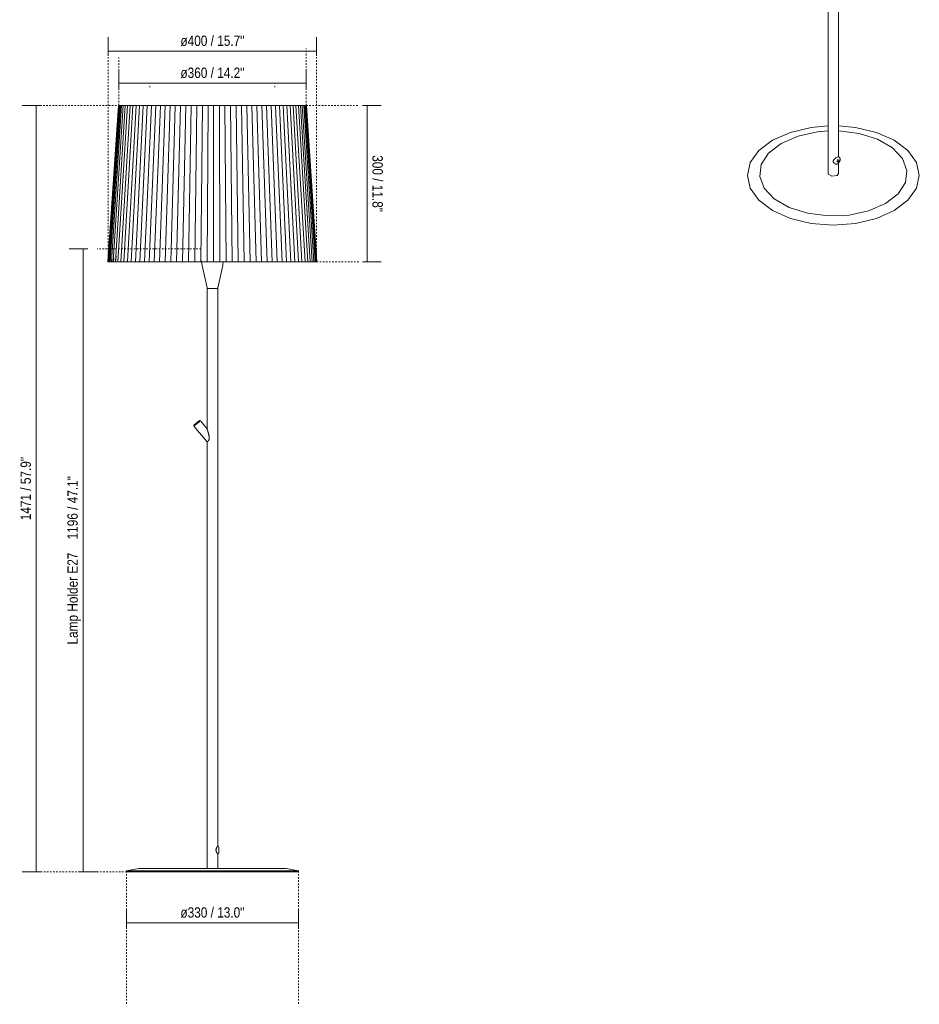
# Model space of a CAD drawing. Header units: millimetres. Extents: x -6962 to -5199, y -254 to 6792.
# Tile 1 of 3: x -6962 to -5234, y -254 to 1635. Entities that reach past the tile are written whole.
import ezdxf

# ---------------------------------------------------------------- set-up
doc = ezdxf.new("R2010")
doc.units = ezdxf.units.MM
doc.linetypes.add('Dash', pattern=[6, 3, -3])
doc.linetypes.add('Hidden', pattern=[7.14375, 4.7625, -2.38125])
doc.layers.add('A-ANNO-DIMS', color=7, linetype='Dash', lineweight=9, true_color=0xd2d2d2)
doc.layers.add('A-ANNO-DIMS-9', color=7, linetype='Continuous', lineweight=9)
doc.layers.add('E-LITE-EQPM', color=7, linetype='Continuous', lineweight=20)
doc.styles.add('Arial Narrow', font='ARIALN.TTF', dxfattribs={"height": 19.8})
doc.dimstyles.new('FARO_-_2_2mm_Arial_Narrow_mm_Inch_Left', dxfattribs={"dimscale": 304.8, "dimtxt": 20.263933, "dimasz": 0, "dimexe": 0.088583, "dimexo": 0.0625, "dimgap": 0.014764, "dimtad": 1, "dimdec": 0, "dimzin": 0, "dimdsep": 46, "dimtxsty": 'Arial Narrow', "dimblk1": 'NONE', "dimblk2": 'NONE', "dimsah": 1, "dimcen": 0.09, "dimadec": 0, "dimazin": 0, "dimtfac": 1, "dimtdec": 4, "dimtix": 1, "dimtmove": 0, "dimatfit": 3, "dimfxl": 0.029528, "dimfxlon": 1, "dimtvp": 1, "dimtolj": 1, "dimtzin": 0, "dimarcsym": 2})
doc.dimstyles.new('FARO_-_2_2mm_Arial_Narrow_mm_Inch_Left_1', dxfattribs={"dimscale": 304.8, "dimtxt": 20.263933, "dimasz": 0, "dimexe": 0.088583, "dimexo": 0.0625, "dimgap": 0.014764, "dimtad": 1, "dimdec": 0, "dimzin": 0, "dimdsep": 46, "dimtxsty": 'Arial Narrow', "dimblk1": 'NONE', "dimblk2": 'NONE', "dimsah": 1, "dimcen": 0.09, "dimadec": 0, "dimazin": 0, "dimtfac": 1, "dimtdec": 4, "dimtix": 1, "dimtmove": 0, "dimatfit": 3, "dimfxl": 0.029528, "dimfxlon": 1, "dimtvp": 1, "dimtolj": 1, "dimtzin": 0, "dimarcsym": 2})
doc.dimstyles.new('FARO_-_2_2mm_Arial_Narrow_mm_Inch_Right', dxfattribs={"dimscale": 304.8, "dimtxt": 20.263933, "dimasz": 0, "dimexe": 0.088583, "dimexo": 0.0625, "dimgap": 0.014764, "dimtad": 1, "dimdec": 0, "dimzin": 0, "dimdsep": 46, "dimtxsty": 'Arial Narrow', "dimblk1": 'NONE', "dimblk2": 'NONE', "dimsah": 1, "dimcen": 0.09, "dimadec": 0, "dimazin": 0, "dimtfac": 1, "dimtdec": 4, "dimtix": 1, "dimtmove": 0, "dimatfit": 3, "dimfxl": 0.029528, "dimfxlon": 1, "dimtvp": 1, "dimtolj": 1, "dimtzin": 0, "dimarcsym": 2})

# ---------------------------------------------------------------- blocks, each defined once
blk = doc.blocks.new('64312 - 64312-41 SAMBA White_ribbon beige floor lamp-468733-Alzado_PDF')
at = {"layer": 'E-LITE-EQPM'}
for p, q in [((-6792.2, 1170.9), (-6772.2, 1470.8)), ((-6791.5, 1170.9), (-6771.6, 1470.8)), ((-6790.2, 1170.9), (-6770.4, 1470.8)), ((-6788.2, 1170.9), (-6768.5, 1470.8)), ((-6785.4, 1170.9), (-6766, 1470.8)), ((-6782, 1170.9), (-6762.8, 1470.8)), ((-6777.9, 1170.9), (-6759.1, 1470.8)), ((-6773.1, 1170.9), (-6754.7, 1470.8)), ((-6772.2, 1470.8), (-6771.8, 1470.8)), ((-6771.8, 1470.8), (-6772.1, 1470.8)), ((-6771.8, 1470.8), (-6771.6, 1470.8)), ((-6771.6, 1470.8), (-6771.2, 1470.8)), ((-6771.3, 1470.8), (-6770.4, 1470.8)), ((-6770.4, 1470.8), (-6770, 1470.8)), ((-6770, 1470.8), (-6768.5, 1470.8)), ((-6768.5, 1470.8), (-6768.1, 1470.8)), ((-6768.1, 1470.8), (-6766, 1470.8)), ((-6767.6, 1170.9), (-6749.8, 1470.8)), ((-6766, 1470.8), (-6765.6, 1470.8)), ((-6765.6, 1470.8), (-6762.8, 1470.8)), ((-6762.8, 1470.8), (-6762.5, 1470.8)), ((-6762.5, 1470.8), (-6759.1, 1470.8)), ((-6762.1, 1470.8), (-6761.8, 1470.8)), ((-6761.5, 1170.9), (-6744.3, 1470.8)), ((-6759.1, 1470.8), (-6758.7, 1470.8)), ((-6758.7, 1470.8), (-6754.7, 1470.8)), ((-6758.2, 1470.8), (-6757.9, 1470.8)), ((-6754.8, 1170.9), (-6738.2, 1470.8)), ((-6754.7, 1470.8), (-6754.4, 1470.8)), ((-6754.4, 1470.8), (-6749.8, 1470.8)), ((-6753.7, 1470.8), (-6753.4, 1470.8)), ((-6749.8, 1470.8), (-6749.4, 1470.8)), ((-6749.4, 1470.8), (-6744.3, 1470.8)), ((-6748.6, 1470.8), (-6748.4, 1470.8)), ((-6747.5, 1170.9), (-6731.6, 1470.8)), ((-6744.3, 1470.8), (-6743.9, 1470.8)), ((-6743.9, 1470.8), (-6738.2, 1470.8)), ((-6743, 1470.8), (-6742.8, 1470.8)), ((-6739.7, 1170.9), (-6724.5, 1470.8)), ((-6738.2, 1470.8), (-6737.9, 1470.8)), ((-6737.9, 1470.8), (-6731.6, 1470.8)), ((-6736.8, 1470.8), (-6736.6, 1470.8)), ((-6731.6, 1470.8), (-6731.3, 1470.8)), ((-6731.3, 1170.9), (-6717, 1470.8)), ((-6731.3, 1470.8), (-6724.5, 1470.8)), ((-6730.1, 1470.8), (-6729.9, 1470.8)), ((-6724.5, 1470.8), (-6724.2, 1470.8)), ((-6724.2, 1470.8), (-6717, 1470.8)), ((-6722.9, 1470.8), (-6722.7, 1470.8)), ((-6722.4, 1170.9), (-6708.9, 1470.8)), ((-6717, 1470.8), (-6716.7, 1470.8)), ((-6716.7, 1470.8), (-6708.9, 1470.8)), ((-6715.2, 1470.8), (-6715, 1470.8)), ((-6713.1, 1170.9), (-6700.5, 1470.8)), ((-6708.9, 1470.8), (-6708.7, 1470.8)), ((-6708.7, 1470.8), (-6700.5, 1470.8)), ((-6707.1, 1470.8), (-6706.9, 1470.8)), ((-6703.3, 1170.9), (-6691.6, 1470.8)), ((-6700.5, 1470.8), (-6700.2, 1470.8)), ((-6700.2, 1470.8), (-6691.6, 1470.8)), ((-6698.6, 1470.8), (-6698.4, 1470.8)), ((-6693.1, 1170.9), (-6682.4, 1470.8)), ((-6691.6, 1470.8), (-6691.4, 1470.8)), ((-6691.4, 1470.8), (-6682.4, 1470.8)), ((-6689.7, 1470.8), (-6689.5, 1470.8)), ((-6682.5, 1170.9), (-6672.9, 1470.8)), ((-6682.4, 1470.8), (-6682.2, 1470.8)), ((-6682.2, 1470.8), (-6672.9, 1470.8)), ((-6680.4, 1470.8), (-6680.3, 1470.8)), ((-6672.9, 1470.8), (-6672.7, 1470.8)), ((-6672.7, 1470.8), (-6663.1, 1470.8)), ((-6671.6, 1170.9), (-6663.1, 1470.8)), ((-6670.8, 1470.8), (-6670.7, 1470.8)), ((-6663.1, 1470.8), (-6662.9, 1470.8)), ((-6662.9, 1470.8), (-6653, 1470.8)), ((-6660.4, 1170.9), (-6653, 1470.8)), ((-6653, 1470.8), (-6652.9, 1470.8)), ((-6652.9, 1470.8), (-6642.7, 1470.8)), ((-6649, 1170.9), (-6642.7, 1470.8)), ((-6642.7, 1470.8), (-6642.6, 1470.8)), ((-6642.6, 1470.8), (-6632.2, 1470.8)), ((-6637.4, 1170.9), (-6632.2, 1470.8)), ((-6632.2, 1470.8), (-6621.6, 1470.8)), ((-6625.6, 1170.9), (-6621.6, 1470.8)), ((-6621.6, 1470.8), (-6610.9, 1470.8)), ((-6613.7, 1170.9), (-6610.9, 1470.8)), ((-6610.9, 1470.8), (-6600.1, 1470.8)), ((-6601.7, 1170.9), (-6600.1, 1470.8)), ((-6600.1, 1470.8), (-6589.3, 1470.8)), ((-6589.6, 1170.9), (-6589.3, 1470.8)), ((-6589.3, 1470.8), (-6578.4, 1470.8)), ((-6579.6, 1470.8), (-6579.8, 1470.8)), ((-6578.4, 1470.8), (-6567.6, 1470.8)), ((-6577.6, 1170.9), (-6578.4, 1470.8)), ((-6568.9, 1470.8), (-6569, 1470.8)), ((-6567.6, 1470.8), (-6557, 1470.8)), ((-6565.6, 1170.9), (-6567.6, 1470.8)), ((-6558.2, 1470.8), (-6558.3, 1470.8)), ((-6557, 1470.8), (-6546.4, 1470.8)), ((-6553.8, 1170.9), (-6557, 1470.8)), ((-6546.4, 1470.8), (-6536, 1470.8)), ((-6542, 1170.9), (-6546.4, 1470.8)), ((-6536, 1470.8), (-6525.8, 1470.8)), ((-6530.5, 1170.9), (-6536, 1470.8)), ((-6525.8, 1470.8), (-6515.8, 1470.8)), ((-6519.1, 1170.9), (-6525.8, 1470.8)), ((-6515.8, 1470.8), (-6506.1, 1470.8)), ((-6508, 1170.9), (-6515.8, 1470.8)), ((-6506.1, 1470.8), (-6496.8, 1470.8)), ((-6497.2, 1170.9), (-6506.1, 1470.8)), ((-6496.8, 1470.8), (-6487.7, 1470.8)), ((-6486.8, 1170.9), (-6496.8, 1470.8)), ((-6487.7, 1470.8), (-6479.1, 1470.8)), ((-6476.7, 1170.9), (-6487.7, 1470.8)), ((-6479.1, 1470.8), (-6470.8, 1470.8)), ((-6467.1, 1170.9), (-6479.1, 1470.8)), ((-6470.8, 1470.8), (-6463, 1470.8)), ((-6457.9, 1170.9), (-6470.8, 1470.8)), ((-6463, 1470.8), (-6455.6, 1470.8)), ((-6449.2, 1170.9), (-6463, 1470.8)), ((-6455.6, 1470.8), (-6448.7, 1470.8)), ((-6441, 1170.9), (-6455.6, 1470.8)), ((-6448.7, 1470.8), (-6442.4, 1470.8)), ((-6433.3, 1170.9), (-6448.7, 1470.8)), ((-6442.4, 1470.8), (-6436.6, 1470.8)), ((-6426.2, 1170.9), (-6442.4, 1470.8)), ((-6436.6, 1470.8), (-6431.3, 1470.8)), ((-6419.7, 1170.9), (-6436.6, 1470.8)), ((-6431.3, 1470.8), (-6426.6, 1470.8)), ((-6413.9, 1170.9), (-6431.3, 1470.8)), ((-6426.6, 1470.8), (-6422.6, 1470.8)), ((-6408.6, 1170.9), (-6426.6, 1470.8)), ((-6422.6, 1470.8), (-6419.1, 1470.8)), ((-6404.1, 1170.9), (-6422.6, 1470.8)), ((-6419.1, 1470.8), (-6416.2, 1470.8)), ((-6400.2, 1170.9), (-6419.1, 1470.8)), ((-6416.2, 1470.8), (-6414, 1470.8)), ((-6397, 1170.9), (-6416.2, 1470.8)), ((-6414, 1470.8), (-6412.4, 1470.8)), ((-6394.4, 1170.9), (-6414, 1470.8)), ((-6412.4, 1470.8), (-6411.5, 1470.8)), ((-6392.7, 1170.9), (-6412.4, 1470.8)), ((-6411.5, 1470.8), (-6411.2, 1470.8)), ((-6391.6, 1170.9), (-6411.5, 1470.8)), ((-6391.2, 1170.9), (-6411.2, 1470.8)), ((-6791.3, 1177.6), (-6791.8, 1170.8)), ((-6790.7, 1177.6), (-6791.1, 1170.8)), ((-6789.4, 1177.6), (-6789.8, 1170.8)), ((-6787.4, 1177.6), (-6787.8, 1170.8)), ((-6784.6, 1177.6), (-6785, 1170.8)), ((-6781.2, 1177.6), (-6781.6, 1170.8)), ((-6776.8, 1181.6), (-6777.5, 1170.8)), ((-6625.5, 1173.5), (-6625.5, 1170.8)), ((-6613.6, 1173.5), (-6613.6, 1170.8)), ((-6791.8, 1170.8), (-6792.2, 1170.9)), ((-6791.5, 1170.9), (-6791.8, 1170.8)), ((-6790.2, 1170.8), (-6791.5, 1170.9)), ((-6790.2, 1170.9), (-6791.1, 1170.8)), ((-6791.1, 1170.8), (-6790.2, 1170.8)), ((-6788.8, 1170.8), (-6790.2, 1170.9)), ((-6788.8, 1170.7), (-6790.2, 1170.8)), ((-6788.2, 1170.9), (-6789.8, 1170.8)), ((-6789.8, 1170.8), (-6788.8, 1170.8)), ((-6789.8, 1170.7), (-6789.2, 1170.7)), ((-6787.4, 1170.7), (-6788.8, 1170.8)), ((-6788.8, 1170.7), (-6787.9, 1170.7)), ((-6788.4, 1170.7), (-6788.8, 1170.7)), ((-6786.8, 1170.8), (-6788.2, 1170.9)), ((-6785.4, 1170.9), (-6787.8, 1170.8)), ((-6787.4, 1170.7), (-6785.8, 1170.7)), ((-6786.9, 1170.7), (-6787.3, 1170.7)), ((-6785.4, 1170.7), (-6786.8, 1170.8)), ((-6784.1, 1170.8), (-6785.4, 1170.9)), ((-6785.4, 1170.7), (-6783.1, 1170.7)), ((-6782, 1170.9), (-6785, 1170.8)), ((-6784.7, 1170.7), (-6784.9, 1170.7)), ((-6782.7, 1170.7), (-6784.1, 1170.8)), ((-6782.7, 1170.7), (-6779.7, 1170.7)), ((-6780.7, 1170.8), (-6782, 1170.9)), ((-6781.7, 1170.7), (-6782, 1170.7)), ((-6777.9, 1170.9), (-6781.6, 1170.8)), ((-6779.3, 1170.7), (-6780.7, 1170.8)), ((-6779.3, 1170.7), (-6775.7, 1170.7)), ((-6778.1, 1170.7), (-6778.4, 1170.7)), ((-6776.6, 1170.8), (-6777.9, 1170.9)), ((-6773.1, 1170.9), (-6777.5, 1170.8)), ((-6777.5, 1170.8), (-6776.8, 1170.8)), ((-6775.2, 1170.7), (-6776.6, 1170.8)), ((-6775.2, 1170.7), (-6770.9, 1170.7)), ((-6773.8, 1170.7), (-6774.1, 1170.7)), ((-6771.8, 1170.8), (-6773.1, 1170.9)), ((-6767.6, 1170.9), (-6772.7, 1170.8)), ((-6770.5, 1170.7), (-6771.8, 1170.8)), ((-6770.5, 1170.7), (-6765.5, 1170.7)), ((-6768.9, 1170.7), (-6769.1, 1170.7)), ((-6766.4, 1170.8), (-6767.6, 1170.9)), ((-6761.5, 1170.9), (-6767.2, 1170.8)), ((-6765.1, 1170.7), (-6766.4, 1170.8)), ((-6765.1, 1170.7), (-6759.5, 1170.7)), ((-6763.3, 1170.7), (-6763.5, 1170.7)), ((-6760.3, 1170.8), (-6761.5, 1170.9)), ((-6754.8, 1170.9), (-6761.2, 1170.8)), ((-6759.1, 1170.7), (-6760.3, 1170.8)), ((-6759.1, 1170.7), (-6752.9, 1170.7)), ((-6757.1, 1170.7), (-6757.3, 1170.7)), ((-6753.7, 1170.8), (-6754.8, 1170.9)), ((-6747.5, 1170.9), (-6754.5, 1170.8)), ((-6752.5, 1170.7), (-6753.7, 1170.8)), ((-6752.5, 1170.7), (-6745.7, 1170.7)), ((-6750.3, 1170.7), (-6750.5, 1170.7)), ((-6746.4, 1170.8), (-6747.5, 1170.9)), ((-6739.7, 1170.9), (-6747.2, 1170.8)), ((-6745.3, 1170.7), (-6746.4, 1170.8)), ((-6745.3, 1170.7), (-6737.9, 1170.7)), ((-6742.9, 1170.7), (-6743.1, 1170.7)), ((-6738.6, 1170.8), (-6739.7, 1170.9)), ((-6731.3, 1170.9), (-6739.4, 1170.8)), ((-6737.6, 1170.7), (-6738.6, 1170.8)), ((-6737.6, 1170.7), (-6729.7, 1170.7)), ((-6735, 1170.7), (-6735.2, 1170.7)), ((-6730.3, 1170.8), (-6731.3, 1170.9)), ((-6722.4, 1170.9), (-6731, 1170.8)), ((-6729.3, 1170.7), (-6730.3, 1170.8)), ((-6729.3, 1170.7), (-6720.9, 1170.7)), ((-6726.6, 1170.7), (-6726.8, 1170.7)), ((-6721.5, 1170.8), (-6722.4, 1170.9)), ((-6713.1, 1170.9), (-6722.1, 1170.8)), ((-6720.5, 1170.7), (-6721.5, 1170.8)), ((-6720.5, 1170.7), (-6711.6, 1170.7)), ((-6717.7, 1170.7), (-6717.8, 1170.7)), ((-6717.6, 1170.7), (-6717.7, 1170.7)), ((-6712.2, 1170.8), (-6713.1, 1170.9)), ((-6703.3, 1170.9), (-6712.8, 1170.8)), ((-6711.3, 1170.7), (-6712.2, 1170.8)), ((-6711.3, 1170.7), (-6702, 1170.7)), ((-6708.3, 1170.7), (-6708.4, 1170.7)), ((-6702.5, 1170.8), (-6703.3, 1170.9)), ((-6693.1, 1170.9), (-6703, 1170.8)), ((-6701.6, 1170.7), (-6702.5, 1170.8)), ((-6701.6, 1170.7), (-6691.9, 1170.7)), ((-6698.5, 1170.7), (-6698.6, 1170.7)), ((-6692.3, 1170.8), (-6693.1, 1170.9)), ((-6682.5, 1170.9), (-6692.8, 1170.8)), ((-6691.6, 1170.7), (-6692.3, 1170.8)), ((-6691.6, 1170.7), (-6681.5, 1170.7)), ((-6688.3, 1170.7), (-6688.5, 1170.7)), ((-6681.8, 1170.8), (-6682.5, 1170.9)), ((-6671.6, 1170.9), (-6682.3, 1170.8)), ((-6681.2, 1170.7), (-6681.8, 1170.8)), ((-6681.2, 1170.7), (-6670.7, 1170.7)), ((-6677.8, 1170.7), (-6677.9, 1170.7)), ((-6671, 1170.8), (-6671.6, 1170.9)), ((-6660.4, 1170.9), (-6671.4, 1170.8)), ((-6670.4, 1170.7), (-6671, 1170.8)), ((-6670.4, 1170.7), (-6659.7, 1170.7)), ((-6659.9, 1170.8), (-6660.4, 1170.9)), ((-6649, 1170.9), (-6660.3, 1170.8)), ((-6659.4, 1170.7), (-6659.9, 1170.8)), ((-6659.4, 1170.7), (-6648.4, 1170.7)), ((-6648.6, 1170.8), (-6649, 1170.9)), ((-6637.4, 1170.9), (-6648.9, 1170.8)), ((-6648.1, 1170.7), (-6648.6, 1170.8)), ((-6648.4, 1170.7), (-6648.3, 1170.7)), ((-6648.1, 1170.7), (-6636.9, 1170.7)), ((-6637, 1170.8), (-6637.4, 1170.9)), ((-6625.6, 1170.9), (-6637.3, 1170.8)), ((-6636.7, 1170.7), (-6637, 1170.8)), ((-6636.9, 1170.7), (-6636.8, 1170.7)), ((-6636.7, 1170.7), (-6625.2, 1170.7)), ((-6625.3, 1170.8), (-6625.6, 1170.9)), ((-6613.7, 1170.9), (-6625.5, 1170.8)), ((-6625, 1170.7), (-6625.3, 1170.8)), ((-6625.2, 1170.7), (-6625.1, 1170.7)), ((-6625, 1170.7), (-6613.4, 1170.7)), ((-6613.5, 1170.8), (-6613.7, 1170.9)), ((-6601.7, 1170.9), (-6613.6, 1170.8)), ((-6613.3, 1170.7), (-6613.5, 1170.8)), ((-6613.4, 1170.7), (-6613.3, 1170.7)), ((-6613.3, 1170.7), (-6601.6, 1170.7)), ((-6611.7, 1163.4), (-6612.5, 1170.7)), ((-6611.7, 1163.4), (-6602, 1120.6)), ((-6601.6, 1170.8), (-6601.7, 1170.9)), ((-6589.6, 1170.9), (-6601.6, 1170.8)), ((-6601.5, 1170.7), (-6601.6, 1170.8)), ((-6601.6, 1170.7), (-6601.5, 1170.7)), ((-6601.5, 1170.7), (-6589.6, 1170.7)), ((-6589.7, 1170.8), (-6589.7, 1170.7)), ((-6589.6, 1170.8), (-6589.7, 1170.8)), ((-6589.7, 1170.7), (-6577.7, 1170.7)), ((-6577.6, 1170.9), (-6589.6, 1170.8)), ((-6589.6, 1170.7), (-6589.6, 1170.8)), ((-6581.4, 1120.6), (-6571.8, 1163.4)), ((-6577.7, 1170.8), (-6577.8, 1170.7)), ((-6577.6, 1170.8), (-6577.7, 1170.8)), ((-6577.7, 1170.7), (-6565.9, 1170.7)), ((-6565.6, 1170.9), (-6577.6, 1170.8)), ((-6566, 1170.7), (-6566.3, 1170.7)), ((-6565.8, 1170.8), (-6566, 1170.7)), ((-6565.9, 1170.7), (-6554.2, 1170.7)), ((-6565.8, 1170.8), (-6565.6, 1170.9)), ((-6565.7, 1170.8), (-6565.8, 1170.8)), ((-6553.8, 1170.9), (-6565.6, 1170.8)), ((-6554.3, 1170.7), (-6554.6, 1170.7)), ((-6554, 1170.8), (-6554.3, 1170.7)), ((-6554.2, 1170.7), (-6542.6, 1170.7)), ((-6553.8, 1170.8), (-6554, 1170.8)), ((-6542, 1170.9), (-6553.8, 1170.8)), ((-6542.6, 1170.7), (-6543, 1170.7)), ((-6542.4, 1170.8), (-6542.6, 1170.7)), ((-6542.6, 1170.7), (-6531.2, 1170.7)), ((-6542.1, 1170.8), (-6542.4, 1170.8)), ((-6530.5, 1170.9), (-6542, 1170.8)), ((-6531.2, 1170.7), (-6531.6, 1170.7)), ((-6530.9, 1170.8), (-6531.2, 1170.7)), ((-6531.2, 1170.7), (-6520, 1170.7)), ((-6530.6, 1170.8), (-6530.9, 1170.8)), ((-6530.6, 1170.8), (-6530.5, 1170.9)), ((-6519.1, 1170.9), (-6530.5, 1170.8)), ((-6520, 1170.7), (-6520.4, 1170.7)), ((-6519.6, 1170.8), (-6520, 1170.7)), ((-6520, 1170.7), (-6509.1, 1170.7)), ((-6519.2, 1170.8), (-6519.6, 1170.8)), ((-6519.2, 1170.8), (-6519.1, 1170.9)), ((-6508, 1170.9), (-6519.1, 1170.8)), ((-6509.1, 1170.7), (-6509.4, 1170.7)), ((-6508.6, 1170.8), (-6509.1, 1170.7)), ((-6509.1, 1170.7), (-6498.5, 1170.7)), ((-6508.2, 1170.8), (-6508.6, 1170.8)), ((-6508.2, 1170.8), (-6508, 1170.9)), ((-6497.2, 1170.9), (-6508, 1170.8)), ((-6498.4, 1170.7), (-6498.8, 1170.7)), ((-6497.9, 1170.8), (-6498.4, 1170.7)), ((-6498.4, 1170.7), (-6488.2, 1170.7)), ((-6497.4, 1170.8), (-6497.9, 1170.8)), ((-6497.4, 1170.8), (-6497.2, 1170.9)), ((-6486.8, 1170.9), (-6497.2, 1170.8)), ((-6488.1, 1170.7), (-6488.5, 1170.7)), ((-6488.2, 1170.7), (-6488.1, 1170.7)), ((-6487.5, 1170.8), (-6488.1, 1170.7)), ((-6488.1, 1170.7), (-6478.3, 1170.7)), ((-6487, 1170.8), (-6487.5, 1170.8)), ((-6487, 1170.8), (-6486.8, 1170.9)), ((-6476.7, 1170.9), (-6486.8, 1170.8)), ((-6478.1, 1170.7), (-6478.6, 1170.7)), ((-6478.3, 1170.7), (-6478.1, 1170.7)), ((-6477.6, 1170.8), (-6478.1, 1170.7)), ((-6478.1, 1170.7), (-6468.8, 1170.7)), ((-6477, 1170.8), (-6477.6, 1170.8)), ((-6477, 1170.8), (-6476.7, 1170.9)), ((-6467.1, 1170.9), (-6476.7, 1170.8)), ((-6468.6, 1170.7), (-6469.1, 1170.7)), ((-6468.8, 1170.7), (-6468.6, 1170.7)), ((-6468, 1170.8), (-6468.6, 1170.7)), ((-6468.6, 1170.7), (-6459.7, 1170.7)), ((-6467.3, 1170.8), (-6468, 1170.8)), ((-6467.3, 1170.8), (-6467.1, 1170.9)), ((-6457.9, 1170.9), (-6467.1, 1170.8)), ((-6459.5, 1170.7), (-6460, 1170.7)), ((-6459.7, 1170.7), (-6459.5, 1170.7)), ((-6458.8, 1170.8), (-6459.5, 1170.7)), ((-6459.5, 1170.7), (-6451.1, 1170.7)), ((-6458.1, 1170.8), (-6458.8, 1170.8)), ((-6458.2, 1170.8), (-6457.9, 1170.9)), ((-6449.2, 1170.9), (-6457.9, 1170.8)), ((-6450.9, 1170.7), (-6451.4, 1170.7)), ((-6451.1, 1170.7), (-6450.9, 1170.7)), ((-6450.2, 1170.8), (-6450.9, 1170.7)), ((-6450.9, 1170.7), (-6443, 1170.7)), ((-6449.4, 1170.8), (-6450.2, 1170.8)), ((-6449.5, 1170.8), (-6449.2, 1170.9)), ((-6441, 1170.9), (-6449.2, 1170.8)), ((-6442.8, 1170.7), (-6443.3, 1170.7)), ((-6443, 1170.7), (-6442.8, 1170.7)), ((-6442, 1170.8), (-6442.8, 1170.7)), ((-6442.8, 1170.7), (-6435.5, 1170.7)), ((-6441.3, 1170.8), (-6442, 1170.8)), ((-6441.4, 1170.8), (-6441, 1170.9)), ((-6433.3, 1170.9), (-6441, 1170.8)), ((-6435.2, 1170.7), (-6435.7, 1170.7)), ((-6435.5, 1170.7), (-6435.2, 1170.7)), ((-6434.4, 1170.8), (-6435.2, 1170.7)), ((-6435.2, 1170.7), (-6428.5, 1170.7)), ((-6433.6, 1170.8), (-6434.4, 1170.8)), ((-6433.6, 1170.8), (-6433.3, 1170.9)), ((-6426.2, 1170.9), (-6433.3, 1170.8)), ((-6428.2, 1170.7), (-6428.7, 1170.7)), ((-6428.5, 1170.7), (-6428.2, 1170.7)), ((-6427.4, 1170.8), (-6428.2, 1170.7)), ((-6428.2, 1170.7), (-6422.1, 1170.7)), ((-6426.5, 1170.8), (-6427.4, 1170.8)), ((-6426.6, 1170.8), (-6426.2, 1170.9)), ((-6419.7, 1170.9), (-6426.2, 1170.8)), ((-6421.8, 1170.7), (-6422.3, 1170.7)), ((-6422.1, 1170.7), (-6421.8, 1170.7)), ((-6420.9, 1170.8), (-6421.8, 1170.7)), ((-6421.8, 1170.7), (-6416.3, 1170.7)), ((-6420.1, 1170.8), (-6420.9, 1170.8)), ((-6420.1, 1170.8), (-6419.7, 1170.9)), ((-6413.9, 1170.9), (-6419.7, 1170.8)), ((-6416, 1170.7), (-6416.5, 1170.7)), ((-6416.3, 1170.7), (-6416, 1170.7)), ((-6415.1, 1170.8), (-6416, 1170.7)), ((-6416, 1170.7), (-6411.1, 1170.7)), ((-6414.2, 1170.8), (-6415.1, 1170.8)), ((-6414.2, 1170.8), (-6413.9, 1170.9)), ((-6408.6, 1170.9), (-6413.9, 1170.8)), ((-6410.8, 1170.7), (-6411.3, 1170.7)), ((-6411.1, 1170.7), (-6410.8, 1170.7)), ((-6409.9, 1170.8), (-6410.8, 1170.7)), ((-6410.8, 1170.7), (-6406.6, 1170.7)), ((-6409, 1170.8), (-6409.9, 1170.8)), ((-6409, 1170.8), (-6408.6, 1170.9)), ((-6404.1, 1170.9), (-6408.6, 1170.8)), ((-6406.3, 1170.7), (-6406.8, 1170.7)), ((-6406.6, 1170.7), (-6406.3, 1170.7)), ((-6405.4, 1170.8), (-6406.3, 1170.7)), ((-6406.3, 1170.7), (-6402.8, 1170.7)), ((-6404.4, 1170.8), (-6405.4, 1170.8)), ((-6404.4, 1170.8), (-6404.1, 1170.9)), ((-6400.2, 1170.9), (-6404.1, 1170.8)), ((-6402.5, 1170.7), (-6402.9, 1170.7)), ((-6402.8, 1170.7), (-6402.5, 1170.7)), ((-6401.5, 1170.8), (-6402.5, 1170.7)), ((-6402.5, 1170.7), (-6399.6, 1170.7)), ((-6400.5, 1170.8), (-6401.5, 1170.8)), ((-6400.5, 1170.8), (-6400.2, 1170.9)), ((-6397, 1170.9), (-6400.2, 1170.8)), ((-6399.3, 1170.7), (-6399.7, 1170.7)), ((-6399.6, 1170.7), (-6399.3, 1170.7)), ((-6398.3, 1170.8), (-6399.3, 1170.7)), ((-6399.3, 1170.7), (-6397.2, 1170.7)), ((-6397.3, 1170.8), (-6398.3, 1170.8)), ((-6397.3, 1170.8), (-6397, 1170.8)), ((-6396.8, 1170.7), (-6397.2, 1170.7)), ((-6397.2, 1170.7), (-6396.8, 1170.7)), ((-6394.4, 1170.9), (-6397, 1170.8)), ((-6395.8, 1170.8), (-6396.8, 1170.7)), ((-6396.8, 1170.7), (-6395.4, 1170.7)), ((-6395.8, 1170.8), (-6394.4, 1170.9)), ((-6394.8, 1170.8), (-6395.8, 1170.8)), ((-6395, 1170.7), (-6395.5, 1170.7)), ((-6395.4, 1170.7), (-6395, 1170.7)), ((-6394, 1170.8), (-6395, 1170.7)), ((-6395, 1170.7), (-6394.4, 1170.7)), ((-6392.7, 1170.9), (-6394.4, 1170.8)), ((-6394.4, 1170.7), (-6394, 1170.7)), ((-6394, 1170.8), (-6392.7, 1170.9)), ((-6393, 1170.8), (-6394, 1170.7)), ((-6393, 1170.8), (-6394, 1170.8)), ((-6394, 1170.7), (-6394, 1170.7)), ((-6393, 1170.8), (-6391.6, 1170.9)), ((-6392, 1170.8), (-6393, 1170.8)), ((-6391.6, 1170.9), (-6392.7, 1170.8)), ((-6391.2, 1170.9), (-6391.6, 1170.8)), ((-6601.8, 1119.2), (-6601.8, 849.8)), ((-6581.6, 1119.2), (-6601.8, 1119.2)), ((-6581.6, 49.1), (-6581.6, 1119.2)), ((-6616.6, 866), (-6627.4, 856.9)), ((-6627.4, 856.9), (-6626.9, 856.1)), ((-6614.9, 865.3), (-6627.1, 855.1)), ((-6626.9, 856.1), (-6627.1, 855.1)), ((-6627.1, 855.1), (-6601.8, 824.9)), ((-6615.9, 865.3), (-6626.9, 856.1)), ((-6615.9, 865.3), (-6616.6, 866)), ((-6614.9, 865.3), (-6615.9, 865.3)), ((-6601.8, 849.8), (-6614.9, 865.3)), ((-6601.8, 824.9), (-6601.8, 6.2)), ((-6581.4, 49.1), (-6581.6, 49.1)), ((-6581.6, 6.2), (-6581.6, 34.3)), ((-6581.6, 34.3), (-6581.4, 34.3)), ((-6579.7, 35.6), (-6579.9, 35.3)), ((-6579.3, 36.5), (-6579.7, 35.7)), ((-6733.2, 6.2), (-6756.8, 1.5)), ((-6756.8, 1.5), (-6756.4, 0)), ((-6756.8, 1.5), (-6426.6, 1.5)), ((-6427, 0), (-6756.4, 0)), ((-6450.2, 6.2), (-6733.2, 6.2)), ((-6426.6, 1.5), (-6450.2, 6.2)), ((-6427, 0), (-6426.6, 1.5))]:
    blk.add_line(p, q, dxfattribs=at)
at = {"layer": 'E-LITE-EQPM', "flags": 128}
for points in [[(-6570.9, 1170.7), (-6571.6, 1164), (-6571.8, 1163.4)], [(-6601.1, 1119.7), (-6601.8, 1120), (-6602, 1120.6)], [(-6581.4, 1120.6), (-6582.6, 1119.3), (-6583.2, 1119.2)], [(-6581.4, 49.1), (-6579.7, 48.2), (-6579.3, 46.9)], [(-6579.3, 36.5), (-6579.3, 37.4), (-6579.3, 39.8), (-6579.3, 42.9), (-6579.3, 45.6), (-6579.3, 46.9), (-6579.3, 46.9)], [(-6579.9, 35.2), (-6580.2, 34.7), (-6581.4, 34.3)], [(-6579.3, 37.1), (-6579.3, 36.5), (-6579.3, 36.5)]]:
    blk.add_lwpolyline(points, dxfattribs=at)
at = {"layer": 'E-LITE-EQPM'}
for points, knots in [([(-6601.8, 849.8), (-6601.8, 849.7), (-6601.8, 849.5), (-6601.6, 849.1), (-6601.5, 848.7), (-6601.4, 848.4), (-6601.3, 848.2), (-6601.2, 848.1), (-6601.2, 847.9), (-6601.1, 847.7), (-6601, 847.3), (-6600.8, 846.6), (-6600.6, 845.9), (-6600.5, 845.5), (-6600.4, 845.2), (-6600.3, 845), (-6600.3, 844.8), (-6600.2, 844.5), (-6600, 844), (-6599.8, 843.3), (-6599.6, 842.4), (-6599.3, 841.3), (-6599, 840.1), (-6598.7, 838.9), (-6598.5, 838), (-6598.3, 837.1), (-6598.2, 836.1), (-6598, 835.4), (-6598, 834.8), (-6597.9, 834.5), (-6597.9, 834.3), (-6597.9, 834), (-6597.9, 833.7), (-6597.9, 833.1), (-6597.8, 832.3), (-6597.9, 831.5), (-6597.9, 830.9), (-6598, 830.5), (-6598.1, 830), (-6598.3, 829.5), (-6598.6, 828.7), (-6598.9, 828.1), (-6599.2, 827.6), (-6599.5, 827.1), (-6599.9, 826.7), (-6600.3, 826.2), (-6600.8, 825.8), (-6601.1, 825.4), (-6601.4, 825.2), (-6601.7, 825), (-6601.8, 824.9), (-6601.8, 824.9)], [0, 0, 0, 0, 0.027778, 0.055556, 0.083333, 0.097222, 0.104167, 0.111111, 0.118056, 0.125, 0.138889, 0.166667, 0.194444, 0.208333, 0.215278, 0.222222, 0.229167, 0.236111, 0.25, 0.277778, 0.305556, 0.333333, 0.388889, 0.416667, 0.444444, 0.472222, 0.5, 0.527778, 0.541667, 0.548611, 0.555556, 0.5625, 0.569444, 0.583333, 0.611111, 0.638889, 0.652778, 0.666667, 0.680556, 0.694444, 0.722222, 0.75, 0.763889, 0.777778, 0.805556, 0.833333, 0.861111, 0.888889, 0.916667, 0.944444, 1, 1, 1, 1]), ([(-6581.6, 34.3), (-6581.6, 34.3), (-6581.7, 34.4), (-6582, 34.7), (-6582.4, 35.3), (-6582.8, 36.1), (-6583.3, 36.8), (-6583.7, 37.4), (-6583.9, 37.9), (-6584, 38.2), (-6584.2, 38.6), (-6584.4, 39.1), (-6584.6, 39.7), (-6584.7, 40.3), (-6584.8, 40.7), (-6584.8, 41.1), (-6584.9, 41.7), (-6584.8, 42.3), (-6584.8, 42.7), (-6584.7, 43.1), (-6584.6, 43.7), (-6584.4, 44.3), (-6584.2, 44.8), (-6584, 45.2), (-6583.9, 45.5), (-6583.7, 46), (-6583.3, 46.6), (-6582.8, 47.4), (-6582.4, 48.1), (-6582, 48.7), (-6581.7, 49), (-6581.6, 49.1), (-6581.6, 49.1)], [0, 0, 0, 0, 0.055556, 0.111111, 0.166667, 0.222222, 0.277778, 0.305556, 0.333333, 0.347222, 0.361111, 0.388889, 0.416667, 0.444444, 0.458333, 0.472222, 0.5, 0.527778, 0.541667, 0.555556, 0.583333, 0.611111, 0.638889, 0.652778, 0.666667, 0.694444, 0.722222, 0.777778, 0.833333, 0.888889, 0.944444, 1, 1, 1, 1])]:
    blk.add_open_spline(points, degree=3, knots=knots, dxfattribs=at)
blk = doc.blocks.new('64312 - 64312-41 SAMBA White_ribbon beige floor lamp-468733-00 Isometrico PDF')
at = {"layer": 'E-LITE-EQPM', "color": 251, "lineweight": 9, "true_color": 0x636466}
for p, q in [((-6999.2, 1372.1), (-6999.2, 2175.8)), ((-7019.4, 2011.6), (-7019.4, 1340.4)), ((-6998.3, 1371.6), (-6999.5, 1372.2)), ((-7006.9, 1359.4), (-7005.7, 1358.7)), ((-6999.2, 1340.4), (-6999.2, 1360.4)), ((-6999.2, 1340.4), (-7002.2, 1336.3))]:
    blk.add_line(p, q, dxfattribs=at)
for points in [[(-7019.4, 1431.7, 0), (-7052, 1428.6, 0), (-7091.8, 1419.1, 0), (-7126, 1403.9, 0)], [(-7109.3, 1398.1, 0), (-7077.1, 1412.1, 0), (-7039.4, 1420.2, 0), (-7019.4, 1421.9, 0)], [(-6892.5, 1269.1, 0), (-6866.3, 1288.9, 0), (-6849.8, 1311.9, 0), (-6844.2, 1336.5, 0), (-6849.8, 1361.2, 0), (-6866.3, 1384.2, 0), (-6892.5, 1403.9, 0), (-6926.7, 1419.1, 0), (-6966.6, 1428.6, 0), (-6999.2, 1431.7, 0)], [(-6999.2, 1421.9, 0), (-6959.8, 1416.9, 0), (-6924.5, 1405.8, 0), (-6896, 1389.3, 0), (-6876.7, 1368.9, 0), (-6868.1, 1346.2, 0), (-6871, 1323, 0), (-6885.1, 1301.2, 0), (-6909.2, 1282.6, 0)], [(-7126, 1403.9, 0), (-7152.3, 1384.2, 0), (-7168.8, 1361.2, 0), (-7174.4, 1336.5, 0), (-7168.8, 1311.9, 0), (-7152.3, 1288.9, 0), (-7126, 1269.1, 0), (-7091.8, 1254, 0), (-7052, 1244.5, 0), (-7009.3, 1241.2, 0), (-6966.6, 1244.5, 0), (-6926.7, 1254, 0), (-6892.5, 1269.1, 0)], [(-6909.2, 1282.6, 0), (-6941.5, 1268.7, 0), (-6979.2, 1260.5, 0), (-7019.4, 1258.9, 0), (-7058.7, 1263.8, 0), (-7094.1, 1275, 0), (-7122.6, 1291.4, 0), (-7141.9, 1311.8, 0), (-7150.4, 1334.5, 0), (-7147.6, 1357.7, 0), (-7133.5, 1379.5, 0), (-7109.3, 1398.1, 0)], [(-7006.4, 1359.2, 0), (-7008.3, 1360.5, 0), (-7009.5, 1362.4, 0), (-7009.5, 1364.6, 0), (-7008.3, 1366.6, 0), (-7006.4, 1368.4, 0), (-7004.3, 1370, 0), (-7002.2, 1371.3, 0)], [(-7000.5, 1366.8, 0), (-7002.7, 1363, 0), (-7000.5, 1361.7, 0)], [(-7002.2, 1371.3, 0), (-7000.6, 1372.1, 0), (-6999.6, 1372.3, 0), (-6999.5, 1372.2, 0)], [(-6998.3, 1371.6, 0), (-6998.1, 1371.4, 0), (-6997.9, 1371.3, 0), (-6997.7, 1371.1, 0), (-6997.5, 1370.9, 0), (-6997.3, 1370.7, 0), (-6997.1, 1370.5, 0), (-6997, 1370.3, 0), (-6996.8, 1370.1, 0), (-6996.7, 1369.8, 0), (-6996.6, 1369.6, 0), (-6996.5, 1369.4, 0), (-6996.4, 1369.1, 0), (-6996.4, 1368.9, 0), (-6996.3, 1368.7, 0), (-6996.3, 1368.4, 0), (-6996.2, 1368.2, 0), (-6996.2, 1367.9, 0), (-6996.2, 1367.7, 0), (-6996.2, 1367.4, 0), (-6996.2, 1367.2, 0), (-6996.2, 1367, 0), (-6996.2, 1366.7, 0), (-6996.2, 1366.5, 0), (-6996.2, 1366.2, 0), (-6996.3, 1366, 0), (-6996.3, 1365.7, 0), (-6996.4, 1365.5, 0), (-6996.4, 1365.2, 0), (-6996.5, 1365, 0), (-6996.6, 1364.7, 0), (-6996.7, 1364.5, 0), (-6996.7, 1364.3, 0), (-6996.8, 1364, 0), (-6996.9, 1363.8, 0), (-6997, 1363.5, 0), (-6997.1, 1363.3, 0), (-6997.3, 1363.1, 0), (-6997.4, 1362.8, 0), (-6997.5, 1362.6, 0), (-6997.6, 1362.4, 0), (-6997.8, 1362.2, 0), (-6997.9, 1362, 0), (-6998.1, 1361.7, 0), (-6998.2, 1361.5, 0), (-6998.4, 1361.3, 0), (-6998.5, 1361.1, 0), (-6998.7, 1360.9, 0), (-6998.8, 1360.7, 0), (-6999, 1360.6, 0), (-6999.2, 1360.4, 0), (-6999.4, 1360.2, 0), (-6999.6, 1360, 0), (-6999.8, 1359.9, 0), (-6999.9, 1359.7, 0), (-7000.1, 1359.5, 0), (-7000.3, 1359.4, 0), (-7000.5, 1359.3, 0), (-7000.8, 1359.1, 0), (-7000.9, 1359, 0)], [(-7000.5, 1361.7, 0), (-6998.3, 1365.5, 0), (-7000.5, 1366.8, 0)], [(-7005.7, 1358.7, 0), (-7005.5, 1358.6, 0), (-7005.2, 1358.5, 0), (-7005, 1358.4, 0), (-7004.7, 1358.3, 0), (-7004.5, 1358.3, 0), (-7004.2, 1358.2, 0), (-7003.9, 1358.2, 0), (-7003.7, 1358.2, 0), (-7003.4, 1358.2, 0), (-7003.2, 1358.2, 0), (-7002.9, 1358.3, 0), (-7002.7, 1358.3, 0), (-7002.4, 1358.4, 0), (-7002.2, 1358.4, 0), (-7002, 1358.5, 0), (-7001.7, 1358.6, 0), (-7001.5, 1358.7, 0), (-7001.3, 1358.8, 0), (-7001.1, 1358.9, 0), (-7000.9, 1359, 0)], [(-7002.2, 1336.3, 0), (-7011.9, 1334.8, 0), (-7019, 1338.9, 0), (-7019.4, 1340.4, 0)]]:
    blk.add_polyline3d(points, dxfattribs=at)
blk = doc.blocks.new('DIMBLOCK1-Alzado_PDF')
at = {"layer": 'A-ANNO-DIMS-9', "color": 251, "true_color": 0x5b5b5b, "transparency": 16777216}
for p, q in [((-6831, 1195.7), (-6867, 1195.7)), ((-6840, 1195.7), (-6840, 0)), ((-6840, 0), (-6849, 0)), ((-6840.1, 0), (-6813, 0))]:
    blk.add_line(p, q, dxfattribs=at)
at = {"layer": 'A-ANNO-DIMS-9', "color": 251, "linetype": 'Hidden', "true_color": 0x5b5b5b, "transparency": 16777216}
blk.add_line((-6840, 1195.7), (-6831, 1195.7), dxfattribs=at)
at = {"layer": 'A-ANNO-DIMS-9', "color": 0, "transparency": 16777216, "insert": (-6870.1, 436.1), "char_height": 19.8, "width": 388.296, "attachment_point": 1, "rotation": 90, "line_spacing_factor": 0.974696, "style": 'Arial Narrow'}
blk.add_mtext('Lamp Holder E27    1196 / 47.1"', dxfattribs=at)
blk = doc.blocks.new('_None')
blk = doc.blocks.new('DIMBLOCK2-Alzado_PDF')
at = {"layer": 'A-ANNO-DIMS-9', "color": 251, "true_color": 0x5b5b5b, "transparency": 16777216}
for p, q in [((-6921, 1470.8), (-6957, 1470.8)), ((-6930, 0), (-6930, 1470.8)), ((-6930, 1470.8), (-6921, 1470.8)), ((-6921, 0), (-6957, 0)), ((-6930, 0), (-6921, 0))]:
    blk.add_line(p, q, dxfattribs=at)
at = {"layer": 'A-ANNO-DIMS-9', "color": 0, "transparency": 16777216, "insert": (-6960.1, 674.6), "char_height": 19.8, "width": 145.9, "attachment_point": 1, "rotation": 90, "line_spacing_factor": 0.974696, "style": 'Arial Narrow'}
blk.add_mtext('1471 / 57.9"', dxfattribs=at)
blk = doc.blocks.new('DIMBLOCK3-Alzado_PDF')
at = {"layer": 'A-ANNO-DIMS-9', "color": 251, "true_color": 0x5b5b5b, "transparency": 16777216}
for p, q in [((-6756.8, -98.5), (-6756.8, -71.4)), ((-6426.6, -98.5), (-6426.6, -71.4)), ((-6756.8, -98.4), (-6426.6, -98.4)), ((-6756.8, -98.4), (-6756.8, -107.4)), ((-6426.6, -98.4), (-6426.6, -107.4))]:
    blk.add_line(p, q, dxfattribs=at)
at = {"layer": 'A-ANNO-DIMS-9', "color": 0, "transparency": 16777216, "insert": (-6653.1, -68.3), "char_height": 19.8, "width": 147.444, "attachment_point": 1, "line_spacing_factor": 0.974696, "style": 'Arial Narrow'}
blk.add_mtext('ø330 / 13.0"', dxfattribs=at)
blk = doc.blocks.new('DIMBLOCK4-Alzado_PDF')
at = {"layer": 'A-ANNO-DIMS-9', "color": 251, "true_color": 0x5b5b5b, "transparency": 16777216}
for p, q in [((-6771.7, 1513.3), (-6771.7, 1540.4)), ((-6411.7, 1513.3), (-6411.7, 1540.4)), ((-6771.7, 1513.4), (-6411.7, 1513.4)), ((-6771.7, 1513.4), (-6771.7, 1504.4)), ((-6411.7, 1513.4), (-6411.7, 1504.4))]:
    blk.add_line(p, q, dxfattribs=at)
at = {"layer": 'A-ANNO-DIMS-9', "color": 0, "transparency": 16777216, "insert": (-6653.1, 1543.5), "char_height": 19.8, "width": 147.444, "attachment_point": 1, "line_spacing_factor": 0.974696, "style": 'Arial Narrow'}
blk.add_mtext('ø360 / 14.2"', dxfattribs=at)
blk = doc.blocks.new('DIMBLOCK5-Alzado_PDF')
at = {"layer": 'A-ANNO-DIMS-9', "color": 251, "true_color": 0x5b5b5b, "transparency": 16777216}
for p, q in [((-6303.7, 1470.8), (-6267.7, 1470.8)), ((-6294.7, 1470.8), (-6303.7, 1470.8)), ((-6294.7, 1170.8), (-6294.7, 1470.8)), ((-6303.7, 1170.8), (-6267.7, 1170.8)), ((-6294.7, 1170.8), (-6303.7, 1170.8))]:
    blk.add_line(p, q, dxfattribs=at)
at = {"layer": 'A-ANNO-DIMS-9', "color": 0, "transparency": 16777216, "insert": (-6264.6, 1375.3), "char_height": 19.8, "width": 130.847, "attachment_point": 1, "rotation": 270, "line_spacing_factor": 0.974696, "style": 'Arial Narrow'}
blk.add_mtext('300 / 11.8"', dxfattribs=at)
blk = doc.blocks.new('DIMBLOCK6-Alzado_PDF')
at = {"layer": 'A-ANNO-DIMS-9', "color": 251, "true_color": 0x5b5b5b, "transparency": 16777216}
for p, q in [((-6791.7, 1574.7), (-6791.7, 1601.8)), ((-6391.7, 1574.7), (-6391.7, 1601.8)), ((-6791.7, 1574.8), (-6391.7, 1574.8)), ((-6791.7, 1574.8), (-6791.7, 1565.8)), ((-6391.7, 1574.8), (-6391.7, 1565.8))]:
    blk.add_line(p, q, dxfattribs=at)
at = {"layer": 'A-ANNO-DIMS-9', "color": 0, "transparency": 16777216, "insert": (-6653.1, 1604.9), "char_height": 19.8, "width": 147.444, "attachment_point": 1, "line_spacing_factor": 0.974696, "style": 'Arial Narrow'}
blk.add_mtext('ø400 / 15.7"', dxfattribs=at)

msp = doc.modelspace()

# ---------------------------------------------------------------- linework, layer by layer
at = {"layer": 'A-ANNO-DIMS'}
for p, q in [((-6791.7, 1170.8), (-6791.7, 1580)), ((-6411.7, 1470.8), (-6411.7, 1580)), ((-6391.7, 1170.8), (-6391.7, 1580)), ((-6771.7, 1470.8), (-6771.7, 1562.8)), ((-6928.7, 1470.8), (-6771.7, 1470.8)), ((-6411.7, 1470.8), (-6310, 1470.8)), ((-6613.8, 1195.7), (-6812.8, 1195.7)), ((-6391.7, 1170.8), (-6310, 1170.8)), ((-6756.4, 0), (-6928.7, 0)), ((-6756.8, 1.5), (-6756.8, -254.5)), ((-6426.6, 1.5), (-6426.6, -254.5))]:
    msp.add_line(p, q, dxfattribs=at)
at = {"layer": 'E-LITE-EQPM'}
for p, q in [((-6711.7, 1508), (-6711.7, 1506)), ((-6471.7, 1508), (-6471.7, 1506))]:
    msp.add_line(p, q, dxfattribs=at)

# ---------------------------------------------------------------- block references
at = {"layer": 'E-LITE-EQPM', "color": 254, "lineweight": 9, "true_color": 0xd4d4d4}
msp.add_blockref('64312 - 64312-41 SAMBA White_ribbon beige floor lamp-468733-00 Isometrico PDF', (1609.8, 0), dxfattribs=at)
at = {"layer": 'E-LITE-EQPM'}
msp.add_blockref('64312 - 64312-41 SAMBA White_ribbon beige floor lamp-468733-Alzado_PDF', (0, 0), dxfattribs=at)

# ---------------------------------------------------------------- dimensions: what is measured, and where the dimension line sits
at = {"layer": 'A-ANNO-DIMS', "color": 251, "linetype": 'Continuous', "true_color": 0x5b5b5b}
for base, p1, p2, override, picture, middle in [((-6391.7, 1574.8), (-6791.7, 1565.8), (-6391.7, 1565.8), {"dimpost": '<>', "dimfxl": 399.999655}, 'DIMBLOCK6-Alzado_PDF', (-6591.7, 1592.1)), ((-6411.7, 1513.4), (-6771.7, 1504.4), (-6411.7, 1504.4), {"dimpost": '<>', "dimfxl": 359.999748}, 'DIMBLOCK4-Alzado_PDF', (-6591.7, 1530.7)), ((-6426.6, -98.4), (-6756.8, -107.4), (-6426.6, -107.4), {"dimpost": '<>', "dimfxl": 330.185856}, 'DIMBLOCK3-Alzado_PDF', (-6591.7, -81))]:
    dim = msp.add_linear_dim(base=base, p1=p1, p2=p2, text='ø<>', dimstyle='FARO_-_2_2mm_Arial_Narrow_mm_Inch_Left_1', override=override, dxfattribs=at)
    dim.commit()
    dim.dimension.update_dxf_attribs({"geometry": picture, "text_midpoint": middle})
for base, p1, p2, dimstyle, override, picture, middle in [((-6930, 1470.8), (-6921, 0), (-6921, 1470.8), 'FARO_-_2_2mm_Arial_Narrow_mm_Inch_Left_1', {"dimpost": '<>', "dimfxl": 1470.761721}, 'DIMBLOCK2-Alzado_PDF', (-6947.3, 735.4)), ((-6294.7, 1470.8), (-6303.7, 1170.8), (-6303.7, 1470.8), 'FARO_-_2_2mm_Arial_Narrow_mm_Inch_Right', {"dimtad": 4, "dimpost": '<>', "dimfxl": 299.998591}, 'DIMBLOCK5-Alzado_PDF', (-6277.4, 1320.8))]:
    dim = msp.add_linear_dim(base=base, p1=p1, p2=p2, angle=90, dimstyle=dimstyle, override=override, dxfattribs=at)
    dim.commit()
    dim.dimension.update_dxf_attribs({"geometry": picture, "text_midpoint": middle})
dim = msp.add_linear_dim(base=(-6840, 0), p1=(-6831, 1195.7), p2=(-6849, 0), angle=90, text='Lamp Holder E27    <>', dimstyle='FARO_-_2_2mm_Arial_Narrow_mm_Inch_Left', override={"dimpost": '<>', "dimfxl": 1195.879966}, dxfattribs=at)
dim.commit()
dim.dimension.update_dxf_attribs({"geometry": 'DIMBLOCK1-Alzado_PDF', "text_midpoint": (-6857.3, 597.9)})

doc.saveas('drawing.dxf')
